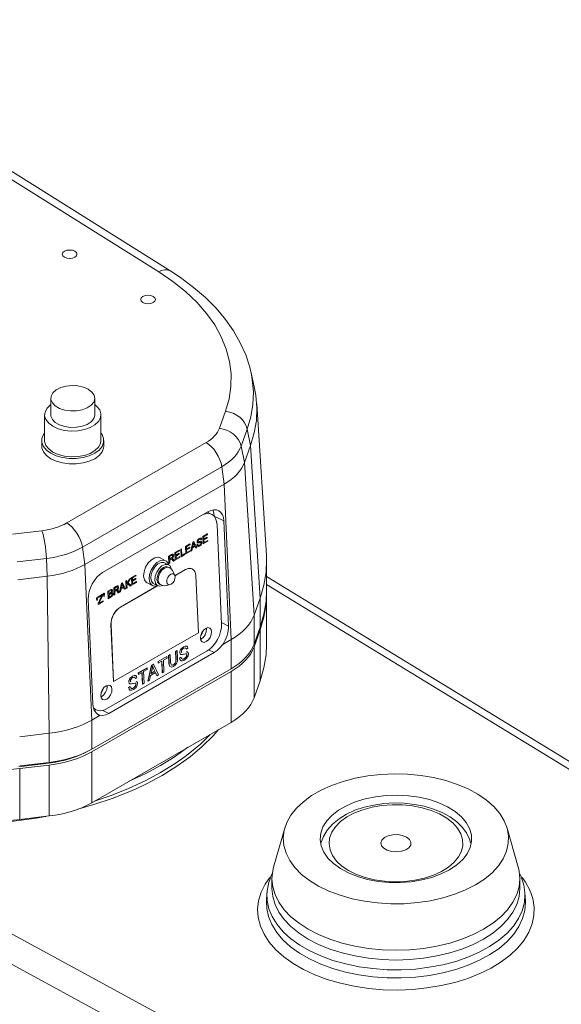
# Model space of a CAD drawing. Extents: x 13 to 426, y 6 to 274.
# Tile 34 of 40: x 290 to 315, y 146 to 191. Entities that reach past the tile are written whole.
import ezdxf

# ---------------------------------------------------------------- set-up
doc = ezdxf.new("R2010")
doc.units = 0
doc.header["$MEASUREMENT"] = 0

msp = doc.modelspace()

# ---------------------------------------------------------------- linework, layer by layer
at = {"color": 7, "linetype": 'Continuous', "lineweight": 15}
for p, q in [((297.294, 179.261), (279.207, 190.602)), ((296.754, 179.23), (279.207, 190.233)), ((300.911, 174.714), (300.921, 174.668)), ((301.075, 173.961), (300.921, 174.668)), ((291.891, 173.527), (291.891, 172.78)), ((293.872, 172.78), (293.872, 173.527)), ((301.609, 166.45), (301.171, 173.277)), ((291.612, 172.78), (291.612, 171.619)), ((294.152, 171.619), (294.152, 172.78)), ((299.491, 172.173), (299.766, 172.938)), ((300.746, 172.135), (300.471, 171.37)), ((300.746, 172.135), (300.898, 171.4)), ((291.485, 171.619), (291.485, 171.37)), ((292.607, 167.902), (298.888, 171.528)), ((294.279, 171.37), (294.279, 171.619)), ((300.471, 171.37), (300.622, 170.634)), ((300.898, 171.4), (300.622, 170.634)), ((300.898, 171.4), (301.327, 164.512)), ((300.622, 170.634), (301.052, 163.747)), ((299.596, 170.435), (293.314, 166.808)), ((299.596, 170.435), (299.705, 169.654)), ((299.705, 169.654), (293.424, 166.028)), ((299.705, 169.654), (300.016, 162.639)), ((298.973, 168.406), (294.228, 165.666)), ((299.147, 168.287), (298.947, 168.391)), ((299.262, 168.195), (299.261, 168.214)), ((299.261, 168.214), (299.691, 167.992)), ((299.901, 163.252), (299.691, 167.992)), ((290.165, 167.395), (291.491, 167.554)), ((299.585, 163.339), (299.386, 167.824)), ((298.199, 166.637), (298.296, 167.036)), ((298.203, 166.635), (298.3, 167.034)), ((298.296, 167.036), (298.341, 167.062)), ((298.3, 167.034), (298.296, 167.036)), ((298.3, 167.034), (298.345, 167.06)), ((298.345, 167.06), (298.341, 167.062)), ((298.345, 167.06), (298.472, 166.79)), ((298.487, 167.053), (298.484, 167.055)), ((298.581, 167.201), (298.578, 167.203)), ((298.652, 167.074), (298.648, 167.076)), ((298.691, 167.163), (298.651, 167.14)), ((298.664, 166.997), (298.661, 166.998)), ((298.744, 167.294), (298.944, 167.409)), ((298.759, 166.96), (298.744, 167.294)), ((298.748, 167.293), (298.744, 167.294)), ((298.748, 167.293), (298.947, 167.408)), ((298.763, 166.958), (298.748, 167.293)), ((298.969, 167.077), (298.763, 166.958)), ((298.949, 167.369), (298.789, 167.277)), ((298.789, 167.277), (298.794, 167.174)), ((298.794, 167.178), (298.939, 167.262)), ((298.794, 167.174), (298.943, 167.26)), ((298.944, 167.221), (298.796, 167.136)), ((298.796, 167.136), (298.801, 167.02)), ((298.801, 167.024), (298.964, 167.118)), ((298.801, 167.02), (298.967, 167.116)), ((298.943, 167.26), (298.939, 167.262)), ((298.943, 167.26), (298.944, 167.221)), ((298.947, 167.408), (298.944, 167.409)), ((298.947, 167.408), (298.949, 167.369)), ((298.967, 167.116), (298.964, 167.118)), ((298.967, 167.116), (298.969, 167.077)), ((293.314, 166.808), (293.424, 166.028)), ((297.484, 166.567), (297.683, 166.682)), ((297.499, 166.233), (297.484, 166.567)), ((297.488, 166.565), (297.484, 166.567)), ((297.488, 166.565), (297.687, 166.68)), ((297.502, 166.231), (297.488, 166.565)), ((297.689, 166.641), (297.529, 166.55)), ((297.529, 166.55), (297.534, 166.447)), ((297.687, 166.68), (297.683, 166.682)), ((297.687, 166.68), (297.689, 166.641)), ((297.745, 166.717), (297.785, 166.74)), ((297.76, 166.383), (297.745, 166.717)), ((297.748, 166.716), (297.745, 166.717)), ((297.748, 166.716), (297.788, 166.739)), ((297.763, 166.381), (297.748, 166.716)), ((297.788, 166.739), (297.785, 166.74)), ((297.788, 166.739), (297.801, 166.443)), ((297.962, 166.843), (298.161, 166.958)), ((297.977, 166.509), (297.962, 166.843)), ((297.966, 166.841), (297.962, 166.843)), ((297.966, 166.841), (298.165, 166.956)), ((297.981, 166.507), (297.966, 166.841)), ((298.187, 166.626), (297.981, 166.507)), ((298.167, 166.917), (298.007, 166.825)), ((298.007, 166.825), (298.012, 166.723)), ((298.012, 166.726), (298.157, 166.81)), ((298.012, 166.723), (298.16, 166.808)), ((298.162, 166.77), (298.014, 166.684)), ((298.014, 166.684), (298.019, 166.568)), ((298.018, 166.572), (298.182, 166.666)), ((298.019, 166.568), (298.185, 166.665)), ((298.16, 166.808), (298.157, 166.81)), ((298.16, 166.808), (298.162, 166.77)), ((298.165, 166.956), (298.161, 166.958)), ((298.165, 166.956), (298.167, 166.917)), ((298.185, 166.665), (298.182, 166.666)), ((298.185, 166.665), (298.187, 166.626)), ((298.203, 166.635), (298.199, 166.637)), ((298.245, 166.659), (298.203, 166.635)), ((298.272, 166.781), (298.245, 166.659)), ((298.393, 166.85), (298.272, 166.781)), ((298.308, 166.936), (298.283, 166.826)), ((298.283, 166.826), (298.379, 166.882)), ((298.284, 166.831), (298.376, 166.884)), ((298.376, 166.884), (298.344, 166.956)), ((298.348, 166.954), (298.344, 166.956)), ((298.379, 166.882), (298.348, 166.954)), ((298.379, 166.882), (298.376, 166.884)), ((298.426, 166.768), (298.391, 166.849)), ((298.43, 166.766), (298.393, 166.85)), ((298.43, 166.766), (298.426, 166.768)), ((298.472, 166.79), (298.43, 166.766)), ((298.479, 166.917), (298.519, 166.94)), ((298.482, 166.915), (298.479, 166.917)), ((298.482, 166.915), (298.522, 166.938)), ((298.522, 166.938), (298.519, 166.94)), ((298.603, 166.901), (298.599, 166.903)), ((298.763, 166.958), (298.759, 166.96)), ((291.694, 166.303), (290.368, 166.144)), ((291.694, 166.303), (291.726, 165.498)), ((297.068, 166.201), (296.817, 166.33)), ((297.2, 166.018), (297.021, 166.11)), ((297.202, 166.404), (297.324, 166.475)), ((297.216, 166.07), (297.202, 166.404)), ((297.205, 166.402), (297.202, 166.404)), ((297.205, 166.402), (297.328, 166.473)), ((297.22, 166.068), (297.205, 166.402)), ((297.331, 166.435), (297.247, 166.386)), ((297.247, 166.386), (297.252, 166.279)), ((297.251, 166.283), (297.324, 166.325)), ((297.252, 166.279), (297.327, 166.323)), ((297.294, 166.264), (297.253, 166.241)), ((297.253, 166.241), (297.26, 166.091)), ((297.328, 166.473), (297.324, 166.475)), ((297.327, 166.323), (297.324, 166.325)), ((297.411, 166.182), (297.373, 166.232)), ((297.376, 166.23), (297.373, 166.232)), ((297.378, 166.3), (297.375, 166.302)), ((297.415, 166.18), (297.376, 166.23)), ((297.387, 166.413), (297.383, 166.415)), ((297.41, 166.272), (297.46, 166.207)), ((297.415, 166.18), (297.411, 166.182)), ((297.46, 166.207), (297.415, 166.18)), ((297.502, 166.231), (297.499, 166.233)), ((297.709, 166.35), (297.502, 166.231)), ((297.534, 166.45), (297.679, 166.534)), ((297.534, 166.447), (297.682, 166.532)), ((297.684, 166.494), (297.536, 166.408)), ((297.536, 166.408), (297.541, 166.292)), ((297.54, 166.296), (297.704, 166.39)), ((297.541, 166.292), (297.707, 166.389)), ((297.682, 166.532), (297.679, 166.534)), ((297.682, 166.532), (297.684, 166.494)), ((297.707, 166.389), (297.704, 166.39)), ((297.707, 166.389), (297.709, 166.35)), ((297.763, 166.381), (297.76, 166.383)), ((297.937, 166.482), (297.763, 166.381)), ((297.801, 166.447), (297.932, 166.522)), ((297.801, 166.443), (297.935, 166.52)), ((297.935, 166.52), (297.932, 166.522)), ((297.935, 166.52), (297.937, 166.482)), ((297.981, 166.507), (297.977, 166.509)), ((301.619, 164.841), (301.619, 166.152)), ((293.424, 166.028), (293.734, 159.013)), ((297.229, 165.889), (297.18, 165.914)), ((297.22, 166.068), (297.216, 166.07)), ((297.26, 166.091), (297.22, 166.068)), ((297.955, 165.798), (297.485, 165.527)), ((297.958, 165.796), (297.486, 165.524)), ((297.958, 165.796), (297.955, 165.798)), ((291.726, 165.498), (290.4, 165.339)), ((291.726, 165.498), (291.815, 158.414)), ((295.268, 165.288), (295.308, 165.31)), ((295.283, 164.953), (295.268, 165.288)), ((295.271, 165.286), (295.268, 165.288)), ((295.271, 165.286), (295.311, 165.309)), ((295.286, 164.951), (295.271, 165.286)), ((295.311, 165.309), (295.308, 165.31)), ((295.311, 165.309), (295.318, 165.155)), ((295.318, 165.163), (295.438, 165.386)), ((295.318, 165.155), (295.441, 165.384)), ((295.496, 165.415), (295.384, 165.207)), ((295.438, 165.386), (295.492, 165.417)), ((295.441, 165.384), (295.438, 165.386)), ((295.441, 165.384), (295.496, 165.415)), ((295.496, 165.415), (295.492, 165.417)), ((295.529, 165.438), (295.728, 165.553)), ((295.543, 165.104), (295.529, 165.438)), ((295.532, 165.436), (295.529, 165.438)), ((295.532, 165.436), (295.731, 165.551)), ((295.547, 165.102), (295.532, 165.436)), ((295.753, 165.221), (295.547, 165.102)), ((295.733, 165.513), (295.574, 165.421)), ((295.574, 165.421), (295.578, 165.318)), ((295.578, 165.322), (295.723, 165.405)), ((295.578, 165.318), (295.727, 165.403)), ((295.728, 165.365), (295.58, 165.279)), ((295.58, 165.279), (295.585, 165.163)), ((295.585, 165.167), (295.748, 165.261)), ((295.585, 165.163), (295.752, 165.26)), ((295.727, 165.403), (295.723, 165.405)), ((295.727, 165.403), (295.728, 165.365)), ((295.731, 165.551), (295.728, 165.553)), ((295.731, 165.551), (295.733, 165.513)), ((295.752, 165.26), (295.748, 165.261)), ((295.752, 165.26), (295.753, 165.221)), ((297.428, 165.6), (297.393, 165.618)), ((298.544, 162.952), (298.431, 165.524)), ((319.562, 154.506), (301.619, 165.488)), ((294.464, 164.823), (294.57, 164.884)), ((294.479, 164.489), (294.464, 164.823)), ((294.467, 164.822), (294.464, 164.823)), ((294.467, 164.822), (294.573, 164.883)), ((294.482, 164.487), (294.467, 164.822)), ((294.563, 164.837), (294.509, 164.806)), ((294.509, 164.806), (294.514, 164.703)), ((294.573, 164.883), (294.57, 164.884)), ((294.631, 164.823), (294.627, 164.825)), ((294.725, 164.974), (294.847, 165.045)), ((294.739, 164.64), (294.725, 164.974)), ((294.728, 164.972), (294.725, 164.974)), ((294.728, 164.972), (294.851, 165.043)), ((294.743, 164.638), (294.728, 164.972)), ((294.854, 165.005), (294.77, 164.956)), ((294.77, 164.956), (294.774, 164.849)), ((294.774, 164.853), (294.847, 164.895)), ((294.774, 164.849), (294.85, 164.893)), ((294.817, 164.834), (294.776, 164.811)), ((294.776, 164.811), (294.783, 164.661)), ((294.851, 165.043), (294.847, 165.045)), ((294.85, 164.893), (294.847, 164.895)), ((294.934, 164.752), (294.896, 164.802)), ((294.899, 164.8), (294.896, 164.802)), ((294.901, 164.87), (294.898, 164.872)), ((294.938, 164.75), (294.899, 164.8)), ((294.91, 164.983), (294.906, 164.985)), ((294.933, 164.842), (294.983, 164.777)), ((294.983, 164.777), (294.938, 164.75)), ((294.983, 164.78), (295.081, 165.179)), ((294.987, 164.779), (294.983, 164.78)), ((294.987, 164.779), (295.084, 165.178)), ((295.029, 164.803), (294.987, 164.779)), ((296.661, 165.051), (295.027, 164.108)), ((295.057, 164.924), (295.029, 164.803)), ((296.671, 165.054), (295.031, 164.106)), ((295.177, 164.994), (295.057, 164.924)), ((295.092, 165.079), (295.067, 164.97)), ((295.067, 164.97), (295.163, 165.026)), ((295.068, 164.974), (295.16, 165.027)), ((295.081, 165.179), (295.126, 165.205)), ((295.084, 165.178), (295.081, 165.179)), ((295.084, 165.178), (295.129, 165.203)), ((295.129, 165.203), (295.126, 165.205)), ((295.16, 165.027), (295.128, 165.099)), ((295.132, 165.098), (295.128, 165.099)), ((295.129, 165.203), (295.256, 164.934)), ((295.163, 165.026), (295.132, 165.098)), ((295.163, 165.026), (295.16, 165.027)), ((295.21, 164.911), (295.175, 164.993)), ((295.214, 164.91), (295.177, 164.994)), ((295.214, 164.91), (295.21, 164.911)), ((295.256, 164.934), (295.214, 164.91)), ((295.286, 164.951), (295.283, 164.953)), ((295.326, 164.974), (295.286, 164.951)), ((295.36, 165.163), (295.321, 165.09)), ((295.321, 165.09), (295.326, 164.974)), ((295.469, 165.057), (295.36, 165.163)), ((295.465, 165.059), (295.36, 165.162)), ((295.384, 165.207), (295.518, 165.085)), ((295.469, 165.057), (295.465, 165.059)), ((295.518, 165.085), (295.469, 165.057)), ((295.547, 165.102), (295.543, 165.104)), ((296.233, 165.202), (296.485, 165.072)), ((296.531, 165.163), (296.711, 165.07)), ((296.783, 165.147), (296.833, 165.121)), ((297.148, 165.144), (297.183, 165.126)), ((319.547, 154.159), (301.619, 165.132)), ((293.581, 164.465), (293.791, 159.725)), ((293.95, 164.527), (293.986, 164.547)), ((293.952, 164.47), (293.95, 164.527)), ((293.953, 164.525), (293.95, 164.527)), ((293.963, 164.411), (293.952, 164.47)), ((293.956, 164.468), (293.952, 164.47)), ((293.953, 164.525), (293.989, 164.546)), ((293.956, 164.468), (293.953, 164.525)), ((293.967, 164.409), (293.956, 164.468)), ((293.967, 164.409), (293.963, 164.411)), ((293.986, 164.421), (293.967, 164.409)), ((293.989, 164.546), (293.986, 164.547)), ((293.992, 164.489), (293.986, 164.421)), ((293.989, 164.546), (293.992, 164.489)), ((294.028, 164.27), (294.157, 164.568)), ((294.031, 164.268), (294.161, 164.566)), ((294.033, 164.575), (294.228, 164.688)), ((294.035, 164.536), (294.033, 164.575)), ((294.037, 164.573), (294.033, 164.575)), ((294.254, 164.356), (294.033, 164.228)), ((294.038, 164.534), (294.035, 164.536)), ((294.037, 164.573), (294.232, 164.686)), ((294.038, 164.534), (294.037, 164.573)), ((294.184, 164.618), (294.038, 164.534)), ((294.081, 164.295), (294.252, 164.394)), ((294.093, 164.324), (294.081, 164.295)), ((294.083, 164.3), (294.249, 164.396)), ((294.234, 164.647), (294.093, 164.324)), ((294.161, 164.566), (294.157, 164.568)), ((294.232, 164.686), (294.228, 164.688)), ((294.232, 164.686), (294.234, 164.647)), ((294.252, 164.394), (294.249, 164.396)), ((294.252, 164.394), (294.254, 164.356)), ((294.265, 164.708), (294.301, 164.729)), ((294.267, 164.652), (294.265, 164.708)), ((294.268, 164.707), (294.265, 164.708)), ((294.278, 164.593), (294.267, 164.652)), ((294.271, 164.65), (294.267, 164.652)), ((294.268, 164.707), (294.305, 164.727)), ((294.271, 164.65), (294.268, 164.707)), ((294.282, 164.591), (294.271, 164.65)), ((294.282, 164.591), (294.278, 164.593)), ((294.301, 164.603), (294.282, 164.591)), ((294.305, 164.727), (294.301, 164.729)), ((294.307, 164.671), (294.301, 164.603)), ((294.305, 164.727), (294.307, 164.671)), ((294.482, 164.487), (294.479, 164.489)), ((294.588, 164.548), (294.482, 164.487)), ((294.513, 164.707), (294.568, 164.739)), ((294.514, 164.703), (294.572, 164.737)), ((294.578, 164.7), (294.515, 164.665)), ((294.515, 164.665), (294.52, 164.549)), ((294.52, 164.553), (294.584, 164.589)), ((294.52, 164.549), (294.587, 164.587)), ((294.572, 164.737), (294.568, 164.739)), ((294.587, 164.587), (294.584, 164.589)), ((294.606, 164.76), (294.602, 164.762)), ((294.611, 164.603), (294.608, 164.605)), ((294.648, 164.682), (294.645, 164.684)), ((294.743, 164.638), (294.739, 164.64)), ((294.783, 164.661), (294.743, 164.638)), ((294.938, 164.75), (294.934, 164.752)), ((301.052, 163.747), (301.327, 164.512)), ((301.327, 164.512), (301.327, 163.201)), ((301.619, 162.422), (301.619, 164.716)), ((294.03, 164.23), (294.028, 164.27)), ((294.031, 164.268), (294.028, 164.27)), ((294.033, 164.228), (294.03, 164.23)), ((294.033, 164.228), (294.031, 164.268)), ((295.031, 164.106), (295.027, 164.108)), ((301.052, 163.747), (301.052, 162.436)), ((294.602, 163.318), (294.715, 160.746)), ((294.605, 163.316), (294.602, 163.318)), ((294.605, 163.316), (294.719, 160.744)), ((298.915, 163.111), (298.908, 163.166)), ((299.581, 163.417), (299.901, 163.252)), ((301.052, 162.436), (301.327, 163.201)), ((301.052, 162.312), (301.327, 163.077)), ((301.327, 163.077), (301.327, 160.783)), ((294.719, 160.744), (298.544, 162.952)), ((298.675, 162.665), (298.64, 162.647)), ((299.638, 162.42), (300.016, 162.639)), ((300.016, 161.328), (300.016, 162.639)), ((294.408, 159.522), (298.938, 162.137)), ((297.517, 162.106), (297.588, 162.147)), ((297.532, 161.768), (297.517, 162.106)), ((297.52, 162.104), (297.517, 162.106)), ((297.52, 162.104), (297.591, 162.145)), ((297.535, 161.766), (297.52, 162.104)), ((297.591, 162.145), (297.588, 162.147)), ((297.591, 162.145), (297.606, 161.803)), ((297.875, 162.317), (297.871, 162.319)), ((298.069, 162.249), (297.998, 162.208)), ((299.004, 162.179), (299.248, 162.054)), ((301.052, 162.312), (301.052, 160.017)), ((299.248, 162.054), (294.502, 159.314)), ((296.73, 161.652), (297.123, 161.879)), ((296.734, 161.65), (297.127, 161.877)), ((296.898, 161.675), (296.737, 161.582)), ((296.918, 161.15), (296.895, 161.673)), ((296.921, 161.148), (296.898, 161.675)), ((297.13, 161.809), (296.969, 161.716)), ((296.969, 161.716), (296.992, 161.189)), ((297.127, 161.877), (297.123, 161.879)), ((297.127, 161.877), (297.13, 161.809)), ((297.201, 161.924), (297.272, 161.965)), ((297.216, 161.582), (297.201, 161.924)), ((297.204, 161.922), (297.201, 161.924)), ((297.204, 161.922), (297.275, 161.963)), ((297.22, 161.58), (297.204, 161.922)), ((297.275, 161.963), (297.272, 161.965)), ((297.275, 161.963), (297.29, 161.625)), ((297.535, 161.766), (297.532, 161.768)), ((297.695, 161.81), (297.766, 161.851)), ((297.699, 161.808), (297.695, 161.81)), ((297.699, 161.808), (297.77, 161.849)), ((297.708, 162.053), (297.704, 162.055)), ((297.77, 161.849), (297.766, 161.851)), ((297.913, 161.783), (297.909, 161.785)), ((298.023, 161.953), (298.019, 161.955)), ((293.734, 157.702), (300.016, 161.328)), ((295.834, 161.135), (296.227, 161.362)), ((295.838, 161.133), (296.231, 161.36)), ((296.234, 161.291), (296.073, 161.198)), ((296.231, 161.36), (296.227, 161.362)), ((296.231, 161.36), (296.234, 161.291)), ((296.262, 160.772), (296.436, 161.482)), ((296.266, 160.77), (296.439, 161.48)), ((296.453, 161.305), (296.408, 161.11)), ((296.436, 161.482), (296.516, 161.528)), ((296.439, 161.48), (296.436, 161.482)), ((296.439, 161.48), (296.519, 161.526)), ((296.519, 161.526), (296.516, 161.528)), ((296.519, 161.526), (296.745, 161.047)), ((296.577, 161.211), (296.521, 161.34)), ((296.524, 161.338), (296.521, 161.34)), ((296.58, 161.21), (296.524, 161.338)), ((296.733, 161.584), (296.73, 161.652)), ((296.734, 161.65), (296.73, 161.652)), ((296.737, 161.582), (296.733, 161.584)), ((296.737, 161.582), (296.734, 161.65)), ((297.22, 161.58), (297.216, 161.582)), ((297.417, 161.505), (297.413, 161.507)), ((293.734, 157.577), (300.016, 161.203)), ((295.58, 160.992), (295.576, 160.994)), ((295.774, 160.924), (295.703, 160.883)), ((295.837, 161.066), (295.834, 161.135)), ((295.838, 161.133), (295.834, 161.135)), ((295.841, 161.064), (295.837, 161.066)), ((295.841, 161.064), (295.838, 161.133)), ((296.002, 161.157), (295.841, 161.064)), ((296.022, 160.633), (295.998, 161.155)), ((296.025, 160.631), (296.002, 161.157)), ((296.073, 161.198), (296.096, 160.672)), ((296.266, 160.77), (296.262, 160.772)), ((296.341, 160.813), (296.266, 160.77)), ((296.39, 161.029), (296.341, 160.813)), ((296.605, 161.153), (296.39, 161.029)), ((296.408, 161.11), (296.58, 161.21)), ((296.41, 161.115), (296.577, 161.211)), ((296.58, 161.21), (296.577, 161.211)), ((296.666, 161.005), (296.602, 161.152)), ((296.67, 161.003), (296.605, 161.153)), ((296.67, 161.003), (296.666, 161.005)), ((296.745, 161.047), (296.67, 161.003)), ((296.921, 161.148), (296.918, 161.15)), ((296.992, 161.189), (296.921, 161.148)), ((300.016, 158.909), (300.016, 161.203)), ((301.052, 160.017), (301.327, 160.783)), ((294.425, 160.519), (294.418, 160.573)), ((294.719, 160.744), (294.715, 160.746)), ((295.4, 160.485), (295.471, 160.526)), ((295.404, 160.483), (295.4, 160.485)), ((295.404, 160.483), (295.475, 160.524)), ((295.413, 160.728), (295.409, 160.73)), ((295.475, 160.524), (295.471, 160.526)), ((295.618, 160.458), (295.614, 160.46)), ((295.728, 160.628), (295.724, 160.63)), ((296.025, 160.631), (296.022, 160.633)), ((296.096, 160.672), (296.025, 160.631)), ((294.185, 160.073), (294.15, 160.055)), ((293.824, 159.527), (293.93, 159.473)), ((293.854, 159.449), (293.936, 159.469)), ((294.239, 159.45), (294.502, 159.314)), ((293.734, 159.013), (294.112, 159.231)), ((293.734, 159.013), (293.734, 157.702)), ((293.734, 155.283), (300.016, 158.909)), ((290.489, 158.255), (291.815, 158.414)), ((291.815, 157.103), (291.815, 158.414)), ((293.734, 157.577), (293.734, 155.283)), ((290.457, 156.909), (291.783, 157.068)), ((290.489, 156.945), (291.815, 157.103)), ((290.489, 156.82), (291.815, 156.979)), ((290.489, 156.82), (290.489, 154.526)), ((291.815, 154.685), (291.815, 156.979)), ((278.011, 155.966), (322.339, 131.83)), ((324.614, 129.22), (277.349, 154.955)), ((290.489, 154.526), (291.815, 154.685)), ((302.436, 154.133), (301.935, 152.382)), ((312.961, 152.382), (312.46, 154.133)), ((301.86, 151.856), (301.86, 151.415)), ((313.036, 151.415), (313.036, 151.856)), ((301.634, 151.206), (301.615, 150.852)), ((313.281, 150.852), (313.262, 151.206)), ((313.283, 150.812), (313.281, 150.852))]:
    msp.add_line(p, q, dxfattribs=at)
at = {"color": 7, "linetype": 'Continuous', "lineweight": 15, "flags": 128}
for points in [[(292.974, 180.159), (292.866, 180.2), (292.74, 180.214), (292.614, 180.2), (292.507, 180.159), (292.435, 180.097), (292.41, 180.024), (292.435, 179.951), (292.507, 179.889), (292.614, 179.848), (292.74, 179.833), (292.866, 179.848), (292.974, 179.889), (293.045, 179.951), (293.07, 180.024), (293.045, 180.097), (292.974, 180.159)], [(297.294, 179.261), (297.234, 179.291), (297.128, 179.317), (297.01, 179.315), (296.884, 179.286), (296.754, 179.23)], [(299.766, 172.938), (299.927, 173.495), (300.011, 174.058), (300.018, 174.623), (299.948, 175.186), (299.801, 175.744), (299.577, 176.294), (299.28, 176.832), (298.909, 177.355), (298.469, 177.859), (297.96, 178.341), (297.388, 178.799), (296.754, 179.23)], [(300.902, 174.72), (300.857, 174.93), (300.675, 175.484), (300.432, 176.028), (300.129, 176.561), (299.765, 177.08), (299.342, 177.583), (298.862, 178.067), (298.327, 178.529), (297.739, 178.967), (297.294, 179.261)], [(296.509, 178.118), (296.402, 178.159), (296.276, 178.173), (296.149, 178.159), (296.042, 178.118), (295.971, 178.056), (295.946, 177.983), (295.971, 177.91), (296.042, 177.848), (296.149, 177.807), (296.276, 177.792), (296.402, 177.807), (296.509, 177.848), (296.581, 177.91), (296.606, 177.983), (296.581, 178.056), (296.509, 178.118)], [(300.921, 174.668), (300.974, 174.378), (301.024, 173.815), (301.002, 173.252), (300.909, 172.691), (300.746, 172.135)], [(293.582, 173.931), (293.367, 174.025), (293.116, 174.083), (292.848, 174.098), (292.582, 174.072), (292.338, 174.005), (292.135, 173.903), (291.987, 173.773), (291.905, 173.624), (291.896, 173.468), (291.96, 173.317), (292.092, 173.181), (292.283, 173.071), (292.518, 172.995), (292.78, 172.958), (293.05, 172.963), (293.307, 173.01), (293.533, 173.096), (293.71, 173.213), (293.826, 173.354), (293.872, 173.507), (293.844, 173.662), (293.745, 173.807), (293.582, 173.931)], [(301.075, 173.961), (301.129, 173.668), (301.179, 173.099), (301.157, 172.529), (301.063, 171.962), (300.898, 171.4)], [(291.891, 173.239), (291.882, 173.232), (291.723, 173.081), (291.632, 172.912), (291.614, 172.736), (291.669, 172.562), (291.795, 172.401), (291.984, 172.262), (292.225, 172.153), (292.504, 172.08), (292.805, 172.048), (293.111, 172.059), (293.403, 172.112), (293.665, 172.203), (293.881, 172.328), (294.04, 172.479), (294.131, 172.648), (294.149, 172.825), (294.094, 172.998), (293.968, 173.16), (293.872, 173.239)], [(291.891, 172.78), (291.896, 172.722), (291.96, 172.57), (292.092, 172.435), (292.283, 172.325), (292.518, 172.248), (292.78, 172.211), (293.05, 172.217), (293.307, 172.264), (293.533, 172.349), (293.71, 172.467), (293.826, 172.607), (293.872, 172.761), (293.872, 172.78)], [(300.746, 172.135), (300.701, 172.28), (300.628, 172.42), (300.528, 172.551), (300.406, 172.668), (300.264, 172.768), (300.107, 172.848), (299.939, 172.905), (299.766, 172.938)], [(291.894, 171.049), (291.699, 171.19), (291.563, 171.352), (291.493, 171.529), (291.493, 171.709), (291.563, 171.885), (291.612, 171.955)], [(294.152, 171.955), (294.2, 171.885), (294.27, 171.709), (294.27, 171.529), (294.2, 171.352), (294.064, 171.19), (293.869, 171.049), (293.625, 170.936), (293.343, 170.858), (293.038, 170.817), (292.725, 170.817), (292.42, 170.858), (292.138, 170.936), (291.894, 171.049)], [(298.888, 171.528), (298.998, 171.596), (299.099, 171.669), (299.19, 171.745), (299.271, 171.825), (299.343, 171.909), (299.403, 171.994), (299.453, 172.083), (299.491, 172.173)], [(300.471, 171.37), (300.426, 171.515), (300.353, 171.655), (300.253, 171.785), (300.131, 171.902), (299.988, 172.002), (299.831, 172.082), (299.664, 172.14), (299.491, 172.173)], [(291.984, 171.1), (291.795, 171.24), (291.669, 171.401), (291.614, 171.575), (291.612, 171.619)], [(294.152, 171.619), (294.131, 171.487), (294.04, 171.318), (293.881, 171.167), (293.665, 171.042), (293.403, 170.95), (293.111, 170.898), (292.805, 170.887), (292.504, 170.919), (292.225, 170.991), (291.984, 171.1)], [(299.596, 170.435), (299.563, 170.593), (299.511, 170.755), (299.439, 170.914), (299.35, 171.068), (299.248, 171.21), (299.134, 171.337), (299.013, 171.444), (298.888, 171.528)], [(291.894, 170.8), (291.699, 170.941), (291.563, 171.104), (291.493, 171.28), (291.485, 171.37)], [(294.279, 171.37), (294.27, 171.28), (294.2, 171.104), (294.064, 170.941), (293.869, 170.8), (293.625, 170.687), (293.343, 170.609), (293.038, 170.569), (292.725, 170.569), (292.42, 170.609), (292.138, 170.687), (291.894, 170.8)], [(300.471, 171.37), (300.415, 171.239), (300.343, 171.111), (300.255, 170.986), (300.152, 170.865), (300.033, 170.749), (299.901, 170.638), (299.755, 170.533), (299.596, 170.435)], [(300.622, 170.634), (300.564, 170.497), (300.489, 170.363), (300.396, 170.232), (300.288, 170.105), (300.164, 169.984), (300.025, 169.867), (299.872, 169.757), (299.705, 169.654)], [(299.386, 167.824), (299.366, 167.974), (299.321, 168.103), (299.252, 168.206), (299.161, 168.279), (299.053, 168.32), (298.932, 168.327), (298.802, 168.299), (298.761, 168.283)], [(299.691, 167.992), (299.671, 168.142), (299.626, 168.271), (299.556, 168.374), (299.466, 168.448), (299.358, 168.488), (299.237, 168.495), (299.107, 168.467), (298.973, 168.406)], [(299.261, 168.214), (299.241, 168.364), (299.197, 168.49)], [(291.491, 167.554), (291.647, 167.577), (291.8, 167.605), (291.949, 167.64), (292.093, 167.681), (292.231, 167.728), (292.364, 167.781), (292.489, 167.839), (292.607, 167.902)], [(293.314, 166.808), (293.282, 166.967), (293.229, 167.128), (293.157, 167.288), (293.069, 167.442), (292.966, 167.584), (292.853, 167.71), (292.732, 167.818), (292.607, 167.902)], [(291.694, 166.303), (291.685, 166.469), (291.669, 166.642), (291.649, 166.818), (291.623, 166.991), (291.594, 167.156), (291.561, 167.308), (291.526, 167.442), (291.491, 167.554)], [(298.324, 167.008), (298.317, 166.968), (298.308, 166.936)], [(298.344, 166.956), (298.331, 166.986), (298.323, 167.004)], [(298.348, 166.954), (298.335, 166.984), (298.324, 167.008)], [(298.484, 167.055), (298.487, 167.088), (298.499, 167.122), (298.519, 167.152), (298.578, 167.203)], [(298.511, 167.01), (298.51, 167.01), (298.495, 167.021), (298.484, 167.055)], [(298.487, 167.053), (298.491, 167.086), (298.503, 167.12), (298.523, 167.151), (298.581, 167.201)], [(298.532, 167.005), (298.513, 167.008), (298.498, 167.019), (298.487, 167.053)], [(298.585, 167.163), (298.562, 167.148), (298.541, 167.125), (298.53, 167.102), (298.527, 167.079)], [(298.527, 167.079), (298.531, 167.063), (298.539, 167.055)], [(298.632, 167.024), (298.598, 167.017), (298.576, 167.011), (298.554, 167.007), (298.532, 167.005)], [(298.535, 167.057), (298.572, 167.059), (298.598, 167.066), (298.623, 167.072), (298.648, 167.076)], [(298.539, 167.055), (298.576, 167.057), (298.601, 167.064), (298.627, 167.07), (298.652, 167.074)], [(298.578, 167.203), (298.62, 167.22), (298.658, 167.219), (298.666, 167.211)], [(298.581, 167.201), (298.623, 167.218), (298.661, 167.217), (298.682, 167.197), (298.691, 167.163)], [(298.651, 167.14), (298.642, 167.165), (298.624, 167.176), (298.585, 167.163)], [(298.599, 166.903), (298.624, 166.921), (298.646, 166.948), (298.657, 166.973), (298.661, 166.998)], [(298.603, 166.901), (298.628, 166.919), (298.649, 166.946), (298.661, 166.971), (298.664, 166.997)], [(298.704, 167.022), (298.695, 166.969), (298.668, 166.918), (298.606, 166.863)], [(298.661, 166.998), (298.658, 167.014), (298.649, 167.023), (298.629, 167.026)], [(298.664, 166.997), (298.661, 167.012), (298.652, 167.022), (298.632, 167.024)], [(298.647, 167.142), (298.639, 167.166), (298.633, 167.17)], [(298.648, 167.076), (298.67, 167.074), (298.672, 167.073)], [(298.652, 167.074), (298.674, 167.072), (298.692, 167.06), (298.701, 167.043), (298.704, 167.022)], [(293.314, 166.808), (293.144, 166.717), (292.962, 166.632), (292.769, 166.556), (292.568, 166.487), (292.359, 166.428), (292.143, 166.377), (291.921, 166.335), (291.694, 166.303)], [(298.535, 166.847), (298.51, 166.85), (298.488, 166.876), (298.479, 166.917)], [(298.606, 166.863), (298.557, 166.843), (298.514, 166.848), (298.492, 166.875), (298.482, 166.915)], [(298.522, 166.938), (298.532, 166.906), (298.554, 166.889), (298.577, 166.89), (298.603, 166.901)], [(298.549, 166.892), (298.55, 166.891), (298.574, 166.892), (298.599, 166.903)], [(296.076, 165.507), (296.095, 165.704), (296.166, 165.909), (296.28, 166.097), (296.424, 166.245), (296.58, 166.335), (296.729, 166.356), (296.817, 166.33)], [(296.327, 165.377), (296.346, 165.575), (296.417, 165.78), (296.531, 165.967), (296.675, 166.115), (296.831, 166.205), (296.98, 166.226), (297.105, 166.177), (297.19, 166.062), (297.207, 166.014)], [(296.399, 165.419), (296.417, 165.595), (296.484, 165.776), (296.59, 165.939), (296.722, 166.061), (296.86, 166.125), (296.988, 166.124), (297.021, 166.11)], [(297.314, 166.274), (297.303, 166.269), (297.294, 166.264)], [(297.376, 166.23), (297.359, 166.252), (297.346, 166.265), (297.332, 166.274), (297.314, 166.274)], [(297.324, 166.475), (297.363, 166.493), (297.398, 166.493), (297.403, 166.487)], [(297.324, 166.325), (297.348, 166.341), (297.37, 166.366), (297.38, 166.391), (297.383, 166.415)], [(297.327, 166.323), (297.352, 166.339), (297.374, 166.364), (297.384, 166.389), (297.387, 166.413)], [(297.328, 166.473), (297.367, 166.491), (297.402, 166.491), (297.42, 166.47), (297.427, 166.437)], [(297.387, 166.413), (297.381, 166.436), (297.365, 166.446), (297.331, 166.435)], [(297.373, 166.232), (297.355, 166.254), (297.343, 166.267), (297.332, 166.273)], [(297.427, 166.437), (297.422, 166.396), (297.403, 166.353), (297.356, 166.304)], [(297.356, 166.304), (297.369, 166.303), (297.378, 166.3)], [(297.357, 166.306), (297.365, 166.305), (297.375, 166.302)], [(297.383, 166.415), (297.377, 166.438), (297.363, 166.447)], [(297.378, 166.3), (297.397, 166.287), (297.41, 166.272)], [(301.327, 164.512), (301.498, 165.092), (301.595, 165.678), (301.618, 166.267), (301.609, 166.45)], [(293.424, 166.028), (293.245, 165.931), (293.054, 165.843), (292.853, 165.763), (292.642, 165.691), (292.422, 165.629), (292.196, 165.575), (291.963, 165.532), (291.726, 165.498)], [(294.228, 165.666), (294.095, 165.574), (293.969, 165.454), (293.855, 165.311), (293.756, 165.151), (293.676, 164.98), (293.619, 164.804), (293.587, 164.63), (293.581, 164.465)], [(296.578, 165.326), (296.597, 165.502), (296.663, 165.684), (296.77, 165.846), (296.901, 165.968), (297.04, 166.033), (297.167, 166.031), (297.266, 165.964), (297.323, 165.84), (297.327, 165.82)], [(296.676, 165.354), (296.693, 165.506), (296.754, 165.661), (296.85, 165.797), (296.966, 165.892), (297.084, 165.932), (297.18, 165.914)], [(296.725, 165.329), (296.743, 165.48), (296.804, 165.636), (296.899, 165.771), (297.015, 165.866), (297.133, 165.906), (297.229, 165.889)], [(298.27, 165.831), (298.208, 165.853), (298.128, 165.857), (298.043, 165.839), (297.955, 165.798)], [(298.431, 165.524), (298.418, 165.623), (298.388, 165.708), (298.342, 165.776), (298.283, 165.824), (298.212, 165.851), (298.132, 165.855), (298.046, 165.837), (297.958, 165.796)], [(296.233, 165.202), (296.196, 165.226), (296.111, 165.341), (296.076, 165.507)], [(296.717, 165.067), (296.572, 165.047), (296.447, 165.096), (296.362, 165.211), (296.327, 165.377)], [(296.531, 165.163), (296.511, 165.175), (296.432, 165.272), (296.399, 165.419)], [(296.945, 165.082), (296.94, 165.079), (296.805, 165.047), (296.69, 165.082), (296.611, 165.18), (296.578, 165.326)], [(296.783, 165.147), (296.777, 165.15), (296.706, 165.229), (296.676, 165.354)], [(296.833, 165.121), (296.826, 165.125), (296.755, 165.204), (296.725, 165.329)], [(297.315, 165.14), (297.242, 165.115), (297.179, 165.128), (297.135, 165.177), (297.117, 165.254), (297.127, 165.348), (297.165, 165.444), (297.224, 165.528), (297.296, 165.586), (297.368, 165.611), (297.432, 165.598), (297.476, 165.549), (297.494, 165.472), (297.483, 165.378), (297.446, 165.282), (297.387, 165.199), (297.315, 165.14)], [(294.631, 164.823), (294.625, 164.846), (294.618, 164.854), (294.608, 164.856), (294.563, 164.837)], [(294.57, 164.884), (294.607, 164.901), (294.641, 164.901), (294.648, 164.894)], [(294.573, 164.883), (294.611, 164.9), (294.645, 164.899), (294.663, 164.88), (294.67, 164.85)], [(294.602, 164.762), (294.615, 164.777), (294.623, 164.796), (294.627, 164.825)], [(294.606, 164.76), (294.618, 164.775), (294.627, 164.794), (294.631, 164.823)], [(294.627, 164.825), (294.621, 164.848), (294.614, 164.856), (294.608, 164.857)], [(294.67, 164.85), (294.668, 164.822), (294.658, 164.793), (294.631, 164.753)], [(294.837, 164.844), (294.826, 164.839), (294.817, 164.834)], [(294.899, 164.8), (294.882, 164.822), (294.869, 164.835), (294.855, 164.844), (294.837, 164.844)], [(294.847, 165.045), (294.886, 165.063), (294.921, 165.063), (294.926, 165.057)], [(294.847, 164.895), (294.871, 164.911), (294.893, 164.936), (294.903, 164.961), (294.906, 164.985)], [(294.85, 164.893), (294.875, 164.909), (294.897, 164.934), (294.907, 164.959), (294.91, 164.983)], [(294.851, 165.043), (294.89, 165.062), (294.925, 165.061), (294.943, 165.04), (294.949, 165.007)], [(294.91, 164.983), (294.904, 165.006), (294.888, 165.016), (294.854, 165.005)], [(294.896, 164.802), (294.878, 164.824), (294.866, 164.837), (294.855, 164.843)], [(294.949, 165.007), (294.945, 164.966), (294.926, 164.923), (294.879, 164.874)], [(294.879, 164.874), (294.892, 164.873), (294.901, 164.87)], [(294.88, 164.876), (294.888, 164.875), (294.898, 164.872)], [(294.906, 164.985), (294.9, 165.008), (294.886, 165.017)], [(294.901, 164.87), (294.92, 164.857), (294.933, 164.842)], [(295.108, 165.152), (295.101, 165.111), (295.092, 165.079)], [(295.132, 165.098), (295.119, 165.128), (295.108, 165.152)], [(295.128, 165.099), (295.115, 165.13), (295.108, 165.147)], [(301.327, 163.201), (301.498, 163.782), (301.595, 164.367), (301.619, 164.841)], [(301.327, 163.077), (301.498, 163.657), (301.595, 164.243), (301.619, 164.779)], [(294.157, 164.568), (294.17, 164.597), (294.178, 164.615)], [(294.161, 164.566), (294.174, 164.595), (294.184, 164.618)], [(294.568, 164.739), (294.587, 164.75), (294.602, 164.762)], [(294.572, 164.737), (294.591, 164.749), (294.606, 164.76)], [(294.648, 164.682), (294.642, 164.707), (294.635, 164.714), (294.625, 164.718), (294.578, 164.7)], [(294.584, 164.589), (294.597, 164.597), (294.608, 164.605)], [(294.587, 164.587), (294.601, 164.596), (294.611, 164.603)], [(294.688, 164.704), (294.685, 164.669), (294.673, 164.632), (294.652, 164.599), (294.588, 164.548)], [(294.608, 164.605), (294.625, 164.622), (294.638, 164.646), (294.644, 164.665), (294.645, 164.684)], [(294.611, 164.603), (294.629, 164.621), (294.642, 164.644), (294.647, 164.663), (294.648, 164.682)], [(294.645, 164.684), (294.638, 164.708), (294.631, 164.716), (294.624, 164.719)], [(294.628, 164.755), (294.652, 164.756), (294.655, 164.754)], [(294.631, 164.753), (294.655, 164.755), (294.675, 164.744), (294.684, 164.727), (294.688, 164.704)], [(295.027, 164.108), (294.94, 164.047), (294.857, 163.969), (294.782, 163.875), (294.716, 163.769), (294.664, 163.657), (294.627, 163.541), (294.606, 163.426), (294.602, 163.318)], [(295.031, 164.106), (294.944, 164.046), (294.861, 163.967), (294.785, 163.873), (294.72, 163.767), (294.668, 163.655), (294.63, 163.539), (294.609, 163.424), (294.605, 163.316)], [(300.016, 162.639), (300.204, 162.756), (300.377, 162.88), (300.534, 163.011), (300.674, 163.149), (300.797, 163.292), (300.901, 163.44), (300.986, 163.592), (301.052, 163.747)], [(299.14, 162.995), (299.115, 163.098), (299.056, 163.164), (298.971, 163.181), (298.873, 163.148), (298.777, 163.07), (298.698, 162.957), (298.647, 162.828), (298.633, 162.702), (298.657, 162.599), (298.717, 162.533), (298.802, 162.516), (298.9, 162.549), (298.995, 162.628), (299.075, 162.74), (299.125, 162.869), (299.14, 162.995)], [(298.64, 162.647), (298.675, 162.665), (298.771, 162.744), (298.851, 162.856), (298.901, 162.985), (298.915, 163.111)], [(298.753, 163.041), (298.707, 162.93), (298.652, 162.846)], [(298.908, 163.166), (298.915, 163.111), (298.901, 162.985), (298.851, 162.856), (298.771, 162.744), (298.675, 162.665)], [(298.938, 162.137), (299.071, 162.23), (299.197, 162.35), (299.311, 162.492), (299.41, 162.653), (299.49, 162.824), (299.547, 163), (299.579, 163.174), (299.585, 163.339)], [(299.638, 162.42), (299.699, 162.518), (299.754, 162.62), (299.801, 162.726), (299.84, 162.833), (299.869, 162.941), (299.89, 163.048), (299.9, 163.152), (299.901, 163.252)], [(297.704, 162.055), (297.71, 162.114), (297.732, 162.175), (297.767, 162.229), (297.871, 162.319)], [(297.708, 162.053), (297.714, 162.112), (297.735, 162.173), (297.77, 162.227), (297.875, 162.317)], [(297.881, 162.25), (297.84, 162.222), (297.804, 162.181), (297.784, 162.141), (297.778, 162.1)], [(297.871, 162.319), (297.946, 162.35), (298.013, 162.347), (298.031, 162.33)], [(297.875, 162.317), (297.949, 162.348), (298.017, 162.345), (298.053, 162.309), (298.069, 162.249)], [(297.998, 162.208), (297.984, 162.252), (297.951, 162.272), (297.881, 162.25)], [(297.995, 162.21), (297.98, 162.254), (297.969, 162.261)], [(299.638, 162.42), (299.517, 162.273), (299.385, 162.149), (299.248, 162.054)], [(301.052, 162.436), (300.986, 162.281), (300.901, 162.129), (300.797, 161.981), (300.674, 161.838), (300.534, 161.701), (300.377, 161.569), (300.204, 161.445), (300.016, 161.328)], [(300.016, 161.203), (300.204, 161.32), (300.377, 161.445), (300.534, 161.576), (300.674, 161.714), (300.797, 161.857), (300.901, 162.005), (300.986, 162.157), (301.052, 162.312)], [(301.327, 160.783), (301.498, 161.363), (301.595, 161.949), (301.619, 162.422)], [(297.413, 161.507), (297.457, 161.537), (297.497, 161.581), (297.522, 161.637), (297.532, 161.768)], [(297.417, 161.505), (297.461, 161.535), (297.5, 161.579), (297.526, 161.635), (297.535, 161.766)], [(297.606, 161.803), (297.602, 161.687), (297.561, 161.565), (297.499, 161.485), (297.426, 161.432)], [(297.778, 161.688), (297.751, 161.691), (297.712, 161.738), (297.695, 161.81)], [(297.919, 161.716), (297.832, 161.68), (297.755, 161.689), (297.715, 161.736), (297.699, 161.808)], [(297.752, 161.975), (297.75, 161.975), (297.723, 161.995), (297.704, 162.055)], [(297.788, 161.967), (297.754, 161.973), (297.727, 161.993), (297.708, 162.053)], [(297.77, 161.849), (297.786, 161.792), (297.826, 161.762), (297.868, 161.764), (297.913, 161.783)], [(297.778, 162.1), (297.785, 162.071), (297.799, 162.058)], [(297.966, 162.003), (297.905, 161.99), (297.865, 161.98), (297.826, 161.971), (297.788, 161.967)], [(297.828, 161.764), (297.864, 161.766), (297.909, 161.785)], [(297.909, 161.785), (297.953, 161.818), (297.993, 161.865), (298.013, 161.91), (298.019, 161.955)], [(297.913, 161.783), (297.957, 161.816), (297.996, 161.863), (298.016, 161.908), (298.023, 161.953)], [(298.094, 161.998), (298.078, 161.904), (298.028, 161.813), (297.919, 161.716)], [(298.023, 161.953), (298.017, 161.981), (298.001, 161.998), (297.966, 162.003)], [(297.996, 162.094), (298.036, 162.089), (298.038, 162.088)], [(298, 162.092), (298.04, 162.087), (298.072, 162.066), (298.087, 162.037), (298.094, 161.998)], [(298.019, 161.955), (298.013, 161.983), (298.001, 161.996)], [(296.482, 161.435), (296.469, 161.362), (296.453, 161.305)], [(296.521, 161.34), (296.497, 161.394), (296.479, 161.437)], [(296.524, 161.338), (296.501, 161.392), (296.482, 161.435)], [(297.261, 161.423), (297.252, 161.426), (297.225, 161.496), (297.216, 161.582)], [(297.426, 161.432), (297.331, 161.396), (297.256, 161.424), (297.229, 161.494), (297.22, 161.58)], [(297.29, 161.625), (297.298, 161.551), (297.324, 161.495), (297.367, 161.486), (297.417, 161.505)], [(297.314, 161.51), (297.321, 161.497), (297.363, 161.487), (297.413, 161.507)], [(295.409, 160.73), (295.415, 160.789), (295.437, 160.85), (295.472, 160.904), (295.576, 160.994)], [(295.413, 160.728), (295.419, 160.787), (295.44, 160.848), (295.475, 160.902), (295.58, 160.992)], [(295.586, 160.925), (295.545, 160.897), (295.509, 160.857), (295.489, 160.816), (295.483, 160.775)], [(295.483, 160.775), (295.49, 160.746), (295.504, 160.733)], [(295.576, 160.994), (295.651, 161.025), (295.718, 161.022), (295.736, 161.005)], [(295.58, 160.992), (295.654, 161.023), (295.722, 161.021), (295.758, 160.984), (295.774, 160.924)], [(295.703, 160.883), (295.689, 160.927), (295.656, 160.947), (295.586, 160.925)], [(295.7, 160.885), (295.685, 160.929), (295.657, 160.946)], [(294.649, 160.403), (294.625, 160.506), (294.566, 160.572), (294.481, 160.589), (294.383, 160.556), (294.287, 160.477), (294.208, 160.365), (294.157, 160.236), (294.143, 160.11), (294.167, 160.007), (294.227, 159.941), (294.312, 159.924), (294.409, 159.957), (294.505, 160.036), (294.585, 160.148), (294.635, 160.277), (294.649, 160.403)], [(294.15, 160.055), (294.185, 160.073), (294.281, 160.151), (294.36, 160.264), (294.411, 160.393), (294.425, 160.519)], [(294.263, 160.449), (294.217, 160.338), (294.162, 160.254)], [(294.418, 160.573), (294.425, 160.519), (294.411, 160.393), (294.36, 160.264), (294.281, 160.151), (294.185, 160.073)], [(295.483, 160.363), (295.456, 160.366), (295.416, 160.413), (295.4, 160.485)], [(295.624, 160.391), (295.537, 160.355), (295.46, 160.364), (295.42, 160.411), (295.404, 160.483)], [(295.457, 160.65), (295.455, 160.65), (295.428, 160.67), (295.409, 160.73)], [(295.493, 160.643), (295.459, 160.648), (295.432, 160.668), (295.413, 160.728)], [(295.475, 160.524), (295.491, 160.467), (295.531, 160.437), (295.573, 160.439), (295.618, 160.458)], [(295.671, 160.678), (295.61, 160.665), (295.57, 160.655), (295.531, 160.646), (295.493, 160.643)], [(295.533, 160.44), (295.569, 160.441), (295.614, 160.46)], [(295.614, 160.46), (295.658, 160.493), (295.697, 160.54), (295.718, 160.585), (295.724, 160.63)], [(295.618, 160.458), (295.662, 160.491), (295.701, 160.538), (295.721, 160.583), (295.728, 160.628)], [(295.798, 160.673), (295.783, 160.579), (295.733, 160.488), (295.624, 160.391)], [(295.728, 160.628), (295.722, 160.656), (295.706, 160.673), (295.671, 160.678)], [(295.724, 160.63), (295.718, 160.658), (295.706, 160.671)], [(295.747, 160.761), (295.776, 160.741), (295.792, 160.712), (295.798, 160.673)], [(301.052, 160.017), (300.986, 159.862), (300.901, 159.71), (300.797, 159.562), (300.674, 159.419), (300.534, 159.282), (300.377, 159.15), (300.204, 159.026), (300.016, 158.909)], [(293.791, 159.725), (293.8, 159.631), (293.819, 159.544), (293.847, 159.465), (293.885, 159.396), (293.931, 159.337), (293.984, 159.289), (294.045, 159.254), (294.112, 159.231)], [(293.812, 159.569), (293.825, 159.554), (293.915, 159.48), (294.023, 159.44), (294.145, 159.433), (294.275, 159.461), (294.408, 159.522)], [(291.815, 158.414), (292.083, 158.452), (292.346, 158.502), (292.602, 158.562), (292.85, 158.632), (293.089, 158.713), (293.316, 158.804), (293.532, 158.904), (293.734, 159.013)], [(294.502, 159.314), (294.365, 159.251), (294.233, 159.223), (294.112, 159.231)], [(278.187, 158.783), (278.962, 158.401), (279.783, 158.052), (280.645, 157.738), (281.546, 157.462), (282.478, 157.225), (283.438, 157.027), (284.421, 156.87), (285.42, 156.755), (286.432, 156.682), (287.45, 156.653), (288.469, 156.666), (289.484, 156.722), (290.489, 156.82)], [(299.451, 158.583), (299.202, 158.3), (298.716, 157.819), (298.171, 157.36), (297.568, 156.925), (296.912, 156.517), (296.206, 156.139), (295.701, 155.899)], [(297.941, 157.362), (298.09, 157.476), (298.632, 157.931), (299.073, 158.365)], [(293.734, 157.702), (293.532, 157.593), (293.316, 157.493), (293.089, 157.402), (292.85, 157.322), (292.602, 157.251), (292.346, 157.191), (292.083, 157.142), (291.815, 157.103)], [(298.066, 157.784), (297.493, 157.371), (296.841, 156.967), (296.14, 156.591), (295.426, 156.26)], [(291.783, 157.068), (292.04, 157.105), (292.292, 157.152), (292.538, 157.209), (292.775, 157.277), (293.004, 157.355), (293.222, 157.442), (293.429, 157.537), (293.587, 157.621)], [(291.815, 156.979), (292.083, 157.017), (292.346, 157.066), (292.602, 157.126), (292.85, 157.197), (293.089, 157.278), (293.316, 157.369), (293.532, 157.469), (293.734, 157.577)], [(293.854, 155.352), (294.605, 155.606), (295.394, 155.919), (296.14, 156.264), (296.841, 156.64), (297.493, 157.045), (297.941, 157.362)], [(278.187, 156.489), (278.962, 156.106), (279.783, 155.757), (280.645, 155.444), (281.546, 155.168), (282.478, 154.93), (283.438, 154.732), (284.421, 154.576), (285.42, 154.461), (286.432, 154.388), (287.45, 154.358), (288.469, 154.371), (289.484, 154.427), (290.489, 154.526)], [(311.04, 151.581), (311.44, 151.841), (311.783, 152.126), (312.066, 152.433), (312.284, 152.757), (312.434, 153.094), (312.514, 153.438), (312.523, 153.785), (312.461, 154.131), (312.328, 154.47), (312.127, 154.797), (311.86, 155.109), (311.531, 155.4), (311.145, 155.666), (310.707, 155.905), (310.223, 156.111), (309.7, 156.284), (309.146, 156.419), (308.568, 156.515), (307.974, 156.572), (307.373, 156.587), (306.772, 156.562), (306.182, 156.495), (305.609, 156.389), (305.062, 156.244), (304.548, 156.063), (304.075, 155.848), (303.649, 155.602), (303.277, 155.329), (302.963, 155.033), (302.713, 154.717), (302.528, 154.386), (302.413, 154.045), (302.369, 153.698), (302.395, 153.351), (302.493, 153.008), (302.66, 152.675), (302.895, 152.355), (303.193, 152.053), (303.551, 151.774), (303.964, 151.521), (304.426, 151.298), (304.93, 151.108), (305.469, 150.954), (306.036, 150.838), (306.624, 150.761), (307.222, 150.725), (307.824, 150.73), (308.421, 150.777), (309.003, 150.863), (309.565, 150.989), (310.096, 151.152), (310.59, 151.351), (311.04, 151.581)], [(295.701, 155.899), (295.453, 155.791), (294.658, 155.476), (293.825, 155.196), (293.104, 154.989)], [(309.865, 152.26), (310.191, 152.478), (310.458, 152.721), (310.662, 152.984), (310.797, 153.261), (310.86, 153.547), (310.851, 153.835), (310.77, 154.119), (310.617, 154.393), (310.397, 154.652), (310.114, 154.889), (309.775, 155.1), (309.385, 155.28), (308.955, 155.426), (308.492, 155.534), (308.007, 155.601), (307.51, 155.628), (307.012, 155.612), (306.523, 155.554), (306.054, 155.456), (305.615, 155.32), (305.214, 155.148), (304.861, 154.945), (304.564, 154.713), (304.328, 154.46), (304.158, 154.189), (304.058, 153.907), (304.031, 153.619), (304.076, 153.332), (304.194, 153.052), (304.381, 152.785), (304.633, 152.537), (304.945, 152.312), (305.31, 152.116), (305.721, 151.952), (306.169, 151.825), (306.644, 151.737), (307.136, 151.69), (307.635, 151.685), (308.13, 151.722), (308.61, 151.8), (309.066, 151.917), (309.487, 152.072), (309.865, 152.26)], [(291.665, 154.667), (291.144, 154.577), (290.206, 154.448), (289.254, 154.359), (288.293, 154.312), (287.329, 154.305), (286.367, 154.339), (285.412, 154.414), (284.468, 154.529), (283.542, 154.684), (282.638, 154.878), (281.798, 155.099)], [(293.734, 155.283), (293.532, 155.174), (293.316, 155.074), (293.089, 154.984), (292.85, 154.903), (292.602, 154.832), (292.346, 154.772), (292.083, 154.723), (291.815, 154.685)], [(310.816, 153.469), (310.769, 153.646), (310.632, 153.922), (310.439, 154.182), (310.189, 154.425), (309.886, 154.645), (309.535, 154.837), (309.145, 154.996), (308.725, 155.121), (308.282, 155.209), (307.825, 155.259), (307.362, 155.271), (306.899, 155.245), (306.447, 155.18), (306.012, 155.079), (305.602, 154.941), (305.223, 154.768), (304.884, 154.561), (304.59, 154.321), (304.352, 154.052), (304.177, 153.762), (304.07, 153.46), (304.068, 153.444)], [(305.315, 152.225), (305.665, 152.051), (306.058, 151.911), (306.483, 151.806), (306.93, 151.741), (307.39, 151.715), (307.851, 151.73), (308.303, 151.786), (308.735, 151.881), (309.136, 152.013), (309.498, 152.179), (309.812, 152.374), (310.07, 152.595), (310.267, 152.836), (310.398, 153.092), (310.46, 153.356), (310.451, 153.623), (310.372, 153.886), (310.224, 154.138), (310.011, 154.375), (309.738, 154.59), (309.412, 154.779), (309.039, 154.936), (308.629, 155.059), (308.192, 155.144), (307.737, 155.19), (307.275, 155.195), (306.817, 155.16), (306.374, 155.084), (305.956, 154.97), (305.573, 154.821), (305.234, 154.64), (304.947, 154.431), (304.719, 154.199), (304.555, 153.95), (304.458, 153.689), (304.431, 153.423), (304.476, 153.158), (304.589, 152.899), (304.77, 152.654), (305.014, 152.427), (305.315, 152.225)], [(307.929, 153.734), (307.747, 153.809), (307.532, 153.846), (307.308, 153.841), (307.1, 153.794), (306.929, 153.71), (306.815, 153.599), (306.769, 153.473), (306.796, 153.344), (306.895, 153.228), (307.053, 153.137), (307.254, 153.08), (307.476, 153.064), (307.695, 153.091), (307.887, 153.157), (308.032, 153.255), (308.114, 153.376), (308.123, 153.505), (308.059, 153.629), (307.929, 153.734)], [(301.935, 152.382), (301.895, 152.217), (301.86, 151.856), (301.895, 151.495), (302, 151.138), (302.174, 150.791), (302.413, 150.456), (302.716, 150.14), (303.079, 149.845), (303.497, 149.575), (303.964, 149.334), (304.475, 149.125), (305.023, 148.95), (305.602, 148.811), (306.205, 148.711), (306.822, 148.65), (307.448, 148.63), (308.074, 148.65), (308.691, 148.711), (309.294, 148.811), (309.873, 148.95), (310.421, 149.125), (310.932, 149.334), (311.399, 149.575)], [(311.399, 149.575), (311.817, 149.845), (312.179, 150.14), (312.483, 150.456), (312.722, 150.791), (312.896, 151.138), (313.001, 151.495), (313.036, 151.856), (313.001, 152.217), (312.961, 152.382)], [(313.134, 151.912), (313.285, 151.701), (313.485, 151.336), (313.617, 150.96), (313.678, 150.579), (313.669, 150.196), (313.59, 149.815), (313.441, 149.442), (313.224, 149.08), (312.942, 148.733), (312.598, 148.406), (312.195, 148.101), (311.738, 147.823), (311.233, 147.575), (310.685, 147.359), (310.1, 147.177), (309.485, 147.033), (308.847, 146.927), (308.193, 146.861), (307.531, 146.836), (306.868, 146.851), (306.211, 146.907), (305.569, 147.003), (304.947, 147.138), (304.354, 147.31), (303.796, 147.517), (303.28, 147.758), (302.811, 148.029), (302.394, 148.327), (302.034, 148.649), (301.736, 148.992), (301.503, 149.35), (301.337, 149.721), (301.24, 150.1), (301.213, 150.483), (301.257, 150.865), (301.372, 151.243), (301.555, 151.611), (301.759, 151.909)], [(301.899, 152.147), (301.849, 152.058), (301.713, 151.686), (301.642, 151.31), (301.641, 151.214)], [(313.259, 151.133), (313.261, 151.215), (313.209, 151.586), (313.095, 151.948), (313.002, 152.136)], [(313.264, 151.142), (313.238, 150.779), (313.141, 150.414), (312.975, 150.056), (312.742, 149.712), (312.445, 149.384), (312.087, 149.077), (311.673, 148.795), (311.207, 148.54), (310.696, 148.317), (310.146, 148.128), (309.562, 147.974), (308.953, 147.859), (308.326, 147.783), (307.688, 147.748), (307.048, 147.753), (306.412, 147.799), (305.788, 147.884), (305.185, 148.009), (304.609, 148.172), (304.068, 148.37), (303.568, 148.601), (303.115, 148.863), (302.714, 149.151), (302.371, 149.464), (302.09, 149.796), (301.873, 150.145), (301.724, 150.504), (301.645, 150.872), (301.634, 151.213)], [(301.86, 151.415), (301.895, 151.054), (302, 150.697), (302.174, 150.35), (302.413, 150.015), (302.716, 149.699), (303.079, 149.404), (303.497, 149.134), (303.964, 148.893), (304.475, 148.684), (305.023, 148.509), (305.602, 148.37), (306.205, 148.27), (306.822, 148.209), (307.448, 148.189), (308.074, 148.209), (308.691, 148.27), (309.294, 148.37), (309.873, 148.509), (310.421, 148.684), (310.932, 148.893), (311.399, 149.134)], [(311.399, 149.134), (311.817, 149.404), (312.179, 149.699), (312.483, 150.015), (312.722, 150.35), (312.896, 150.697), (313.001, 151.054), (313.036, 151.415)], [(313.262, 151.206), (313.264, 151.149), (313.264, 151.142)], [(301.615, 150.852), (301.626, 150.516), (301.706, 150.147), (301.855, 149.786), (302.072, 149.437), (302.354, 149.104), (302.699, 148.79), (303.1, 148.5), (303.555, 148.238), (304.057, 148.006), (304.6, 147.807), (305.178, 147.644), (305.783, 147.519), (306.408, 147.433), (307.046, 147.387), (307.689, 147.382), (308.329, 147.417), (308.958, 147.494), (309.569, 147.609), (310.154, 147.763), (310.707, 147.953), (311.22, 148.177), (311.687, 148.432), (312.102, 148.715), (312.461, 149.023), (312.759, 149.352), (312.993, 149.698), (313.159, 150.056), (313.257, 150.423), (313.283, 150.794), (313.283, 150.812)]]:
    msp.add_lwpolyline(points, dxfattribs=at)
at = {"color": 7, "linetype": 'Continuous', "lineweight": 15}
for start, end in [(9.7247, 62.6715), (242.6715, 295.6182)]:
    msp.add_arc((297.031, 165.505), 0.432, start, end, dxfattribs=at)

doc.saveas('drawing.dxf')
